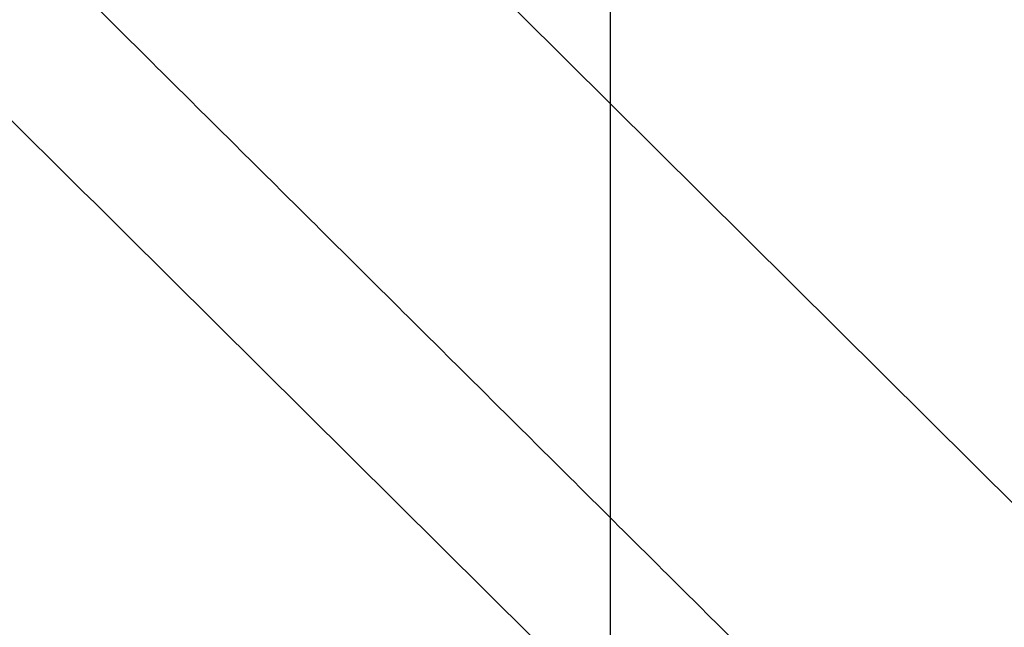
# Model space of a CAD drawing. Header units: millimetres. Extents: x -66 to 114, y 79 to 395.
# Tile 61 of 168: x 37.49 to 39.75, y 127.47 to 128.87. Entities that reach past the tile are written whole.
import ezdxf

# ---------------------------------------------------------------- set-up
doc = ezdxf.new("R2010")
doc.units = ezdxf.units.MM
doc.layers.add('Layer 01', color=7, linetype='Continuous', true_color=0x000000)

# ---------------------------------------------------------------- blocks, each defined once
blk = doc.blocks.new('Block 01')
at = {"layer": 'Layer 01', "extrusion": (0.709828, -0.704375, -2.74357e-14)}
blk.add_arc((118.697, 4.95, -61.3577), 1, 185.0188, 270, dxfattribs=at)
at = {"layer": 'Layer 01'}
blk.add_open_spline([(38.8417, 164.9733, 63.4351), (38.8417, 140.9733, 63.4351), (38.8417, 116.9733, 63.4351)], degree=2, dxfattribs=at)
for points, knots in [([(40.0537, 127.4733, -4.05), (39.4984, 128.0244, -4.05), (38.943, 128.5754, -4.05), (38.3874, 129.1263, -4.05), (37.5009, 130.0054, -4.05), (36.6142, 130.8842, -4.05), (35.7271, 131.7628, -4.05)], [0, 0, 0, 0, 2.34707, 2.34707, 2.34707, 6.092536, 6.092536, 6.092536, 6.092536]), ([(35.7271, 131.7628, 3.95), (36.6142, 130.8842, 3.95), (37.5009, 130.0054, 3.95), (38.3874, 129.1263, 3.95), (38.943, 128.5754, 3.95), (39.4984, 128.0244, 3.95), (40.0537, 127.4733, 3.95)], [0, 0, 0, 0, 3.745465, 3.745465, 3.745465, 6.092536, 6.092536, 6.092536, 6.092536]), ([(35.91, 130.1804, -4.9544), (36.5022, 129.5935, -4.956), (37.0943, 129.0064, -4.9574), (37.6862, 128.4192, -4.9588), (38.2416, 127.8683, -4.9601), (38.7969, 127.3173, -4.9613), (39.352, 126.7662, -4.9625)], [0, 0, 0, 0, 2.501431, 2.501431, 2.501431, 4.848168, 4.848168, 4.848168, 4.848168]), ([(39.352, 126.7662, 4.8625), (38.7969, 127.3173, 4.8613), (38.2416, 127.8683, 4.8601), (37.6862, 128.4192, 4.8588), (37.0943, 129.0064, 4.8574), (36.5022, 129.5935, 4.856), (35.91, 130.1804, 4.8544)], [0, 0, 0, 0, 2.346736, 2.346736, 2.346736, 4.848168, 4.848168, 4.848168, 4.848168])]:
    blk.add_open_spline(points, degree=3, knots=knots, dxfattribs=at)
for points, weights in [([(39.5779, 126.9939, -4.3126), (38.2858, 128.2776, -4.3117), (36.9926, 129.5614, -4.3106), (35.698, 130.8457, -4.3095)], [0.868694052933, 0.869165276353, 0.869679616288, 0.870252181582]), ([(39.5779, 126.9939, 4.2126), (38.2858, 128.2776, 4.2117), (36.9926, 129.5614, 4.2106), (35.698, 130.8457, 4.2095)], [0.868694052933, 0.869165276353, 0.869679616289, 0.870252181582])]:
    blk.add_rational_spline(points, weights, degree=3, dxfattribs=at)

msp = doc.modelspace()

# ---------------------------------------------------------------- block references
at = {"layer": 'Layer 01'}
msp.add_blockref('Block 01', (0, 0), dxfattribs=at)

doc.saveas('drawing.dxf')
